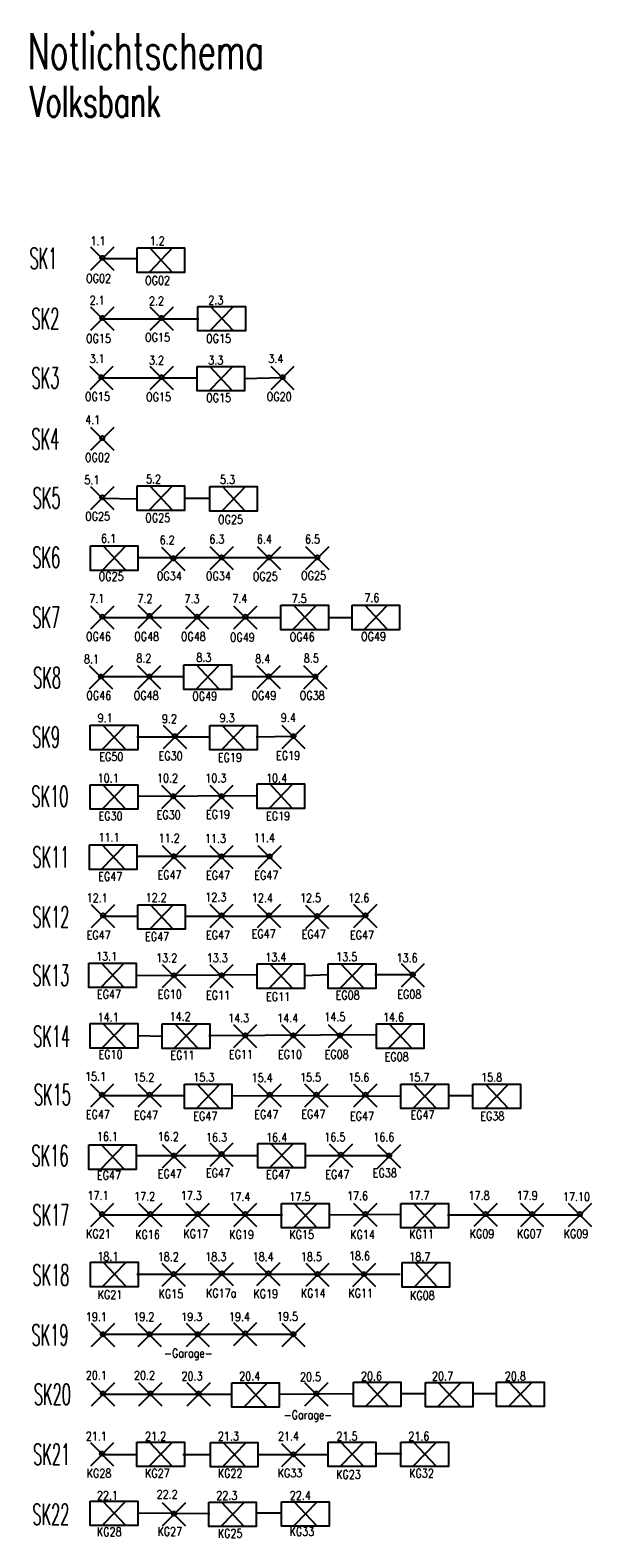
# Model space of a CAD drawing. Extents: x 27 to 123, y 33 to 285.
import ezdxf

# ---------------------------------------------------------------- set-up
doc = ezdxf.new("R2010")
doc.units = 0
doc.layers.add('1', color=250, linetype='Continuous')
doc.styles.add('ROMANS', font='romans__.ttf')

# ---------------------------------------------------------------- blocks, each defined once
blk = doc.blocks.new('CROSS')
at = {"layer": '1', "color": 0, "linetype": 'Continuous'}
for p, q in [((0, -12.7), (0, 12.7)), ((0, 12.7), (0, -12.7)), ((-12.7, 0), (12.7, 0)), ((12.7, 0), (-12.7, 0))]:
    blk.add_line(p, q, dxfattribs=at)

msp = doc.modelspace()

# ---------------------------------------------------------------- linework, layer by layer
at = {"layer": '1', "color": 250, "linetype": 'Continuous'}
for p, q in [((46.95, 248.98), (50.66, 245.01)), ((46.95, 245.01), (50.79, 248.98)), ((39.15, 247.19), (44.84, 247.19)), ((57.14, 239.19), (60.84, 235.22)), ((57.14, 235.22), (60.98, 239.19)), ((38.88, 237.14), (48.81, 237.14)), ((48.94, 237.14), (55.16, 237.14)), ((38.75, 227.22), (54.89, 227.22)), ((57.01, 229.14), (60.71, 225.17)), ((57.01, 225.17), (60.84, 229.14)), ((69.05, 227.22), (62.83, 227.09)), ((38.88, 207.11), (44.84, 206.98)), ((46.95, 209.16), (50.66, 205.19)), ((46.95, 205.19), (50.79, 209.16)), ((52.91, 207.11), (57.14, 207.11)), ((59.12, 209.03), (62.83, 205.06)), ((59.12, 205.06), (62.96, 209.03)), ((39.15, 199.1), (42.85, 195.14)), ((39.15, 195.14), (42.98, 199.1)), ((44.97, 197.19), (74.73, 197.19)), ((38.75, 187.13), (68.91, 187.13)), ((71.03, 189.18), (74.73, 185.21)), ((71.03, 185.21), (74.87, 189.18)), ((76.98, 187.13), (80.82, 187.13)), ((82.94, 189.18), (86.64, 185.21)), ((82.94, 185.21), (86.77, 189.18)), ((38.67, 177.26), (52.56, 177.26)), ((54.81, 179.18), (58.51, 175.21)), ((54.81, 175.21), (58.65, 179.18)), ((60.63, 177.26), (74.79, 177.26)), ((39.13, 169.09), (42.83, 165.12)), ((39.13, 165.12), (42.96, 169.09)), ((44.82, 167.13), (56.99, 167.13)), ((59.1, 169.05), (62.81, 165.08)), ((59.1, 165.08), (62.94, 169.05)), ((64.79, 167.13), (71.01, 167.27)), ((39.13, 159.13), (42.83, 155.16)), ((39.13, 155.16), (42.96, 159.13)), ((67.04, 159.26), (70.74, 155.29)), ((67.04, 155.29), (70.88, 159.26)), ((44.95, 157.21), (65.06, 157.34)), ((38.99, 149.07), (42.7, 145.11)), ((38.99, 145.11), (42.83, 149.07)), ((44.82, 147.16), (67.04, 147.16)), ((47.06, 139.05), (50.77, 135.08)), ((47.06, 135.08), (50.9, 139.05)), ((38.99, 137.15), (45.08, 137.15)), ((52.75, 137.15), (82.78, 137.15)), ((38.86, 129.28), (42.57, 125.31)), ((38.86, 125.31), (42.7, 129.28)), ((67.04, 129.15), (70.74, 125.18)), ((67.04, 125.18), (70.88, 129.15)), ((78.95, 129.15), (82.65, 125.18)), ((78.95, 125.18), (82.78, 129.15)), ((44.55, 127.23), (65.06, 127.36)), ((72.86, 127.23), (76.83, 127.36)), ((84.63, 127.36), (90.59, 127.36)), ((39.13, 119.16), (42.83, 115.19)), ((39.13, 115.19), (42.96, 119.16)), ((51.17, 119.09), (54.87, 115.13)), ((51.17, 115.13), (55, 119.09)), ((87.02, 119.09), (90.72, 115.13)), ((87.02, 115.13), (90.85, 119.09)), ((44.95, 117.18), (49.05, 117.04)), ((56.85, 117.18), (84.9, 117.31)), ((54.87, 109.04), (58.57, 105.07)), ((54.87, 105.07), (58.71, 109.04)), ((91.12, 109.04), (94.82, 105.07)), ((91.12, 105.07), (94.95, 109.04)), ((103.16, 109.04), (106.86, 105.07)), ((103.16, 105.07), (106.99, 109.04)), ((38.99, 107.12), (52.88, 107.12)), ((60.69, 107.12), (89, 106.99)), ((96.94, 107.12), (101.04, 107.12)), ((38.86, 98.85), (42.57, 94.88)), ((38.86, 94.88), (42.7, 98.85)), ((67.17, 99.11), (70.88, 95.15)), ((67.17, 95.15), (71.01, 99.11)), ((44.55, 97.06), (65.06, 97.06)), ((72.86, 97.06), (86.88, 97.06)), ((71.14, 89.06), (74.85, 85.09)), ((71.14, 85.09), (74.98, 89.06)), ((91.12, 89.06), (94.82, 85.09)), ((91.12, 85.09), (94.95, 89.06)), ((38.86, 87.14), (69.16, 87.14)), ((77.09, 87.14), (89, 87.27)), ((96.81, 87.14), (111.62, 87.14)), ((110.88, 87.14), (118.69, 87.14)), ((39.18, 79.2), (42.89, 75.24)), ((39.18, 75.24), (43.02, 79.2)), ((91.3, 79.14), (95.01, 75.17)), ((91.3, 75.17), (95.14, 79.14)), ((44.82, 77.22), (88.87, 77.22)), ((38.99, 67.16), (70.88, 67.16)), ((62.81, 59.03), (66.51, 55.06)), ((62.81, 55.06), (66.64, 59.03)), ((83.18, 59.16), (86.88, 55.19)), ((83.18, 55.19), (87.02, 59.16)), ((95.22, 59.09), (98.92, 55.12)), ((95.22, 55.12), (99.05, 59.09)), ((107.12, 59.16), (110.83, 55.19)), ((107.12, 55.19), (110.96, 59.16)), ((38.99, 57.11), (60.69, 57.11)), ((68.5, 57.11), (81.06, 57.24)), ((89.13, 57.24), (93.23, 57.24)), ((101.04, 57.24), (105.01, 57.24)), ((46.93, 49.11), (50.64, 45.14)), ((46.93, 45.14), (50.77, 49.11)), ((59.23, 49.04), (62.94, 45.07)), ((59.23, 45.07), (63.07, 49.04)), ((78.95, 49.11), (82.65, 45.14)), ((78.95, 45.14), (82.78, 49.11)), ((91.12, 49.11), (94.82, 45.14)), ((91.12, 45.14), (94.95, 49.11)), ((38.86, 47.05), (44.82, 47.05)), ((52.49, 47.05), (57.12, 47.05)), ((65.19, 47.05), (76.83, 47.05)), ((84.63, 47.19), (89.13, 47.19)), ((39.13, 39.24), (42.83, 35.28)), ((39.13, 35.28), (42.96, 39.24)), ((58.97, 39.05), (62.67, 35.08)), ((58.97, 35.08), (62.81, 39.05)), ((71.14, 39.11), (74.85, 35.14)), ((71.14, 35.14), (74.98, 39.11)), ((45.08, 37.26), (56.99, 37.13)), ((64.79, 37.26), (68.76, 37.26))]:
    msp.add_line(p, q, dxfattribs=at)
for points in [[(44.84, 248.98), (52.77, 248.98), (52.77, 244.88), (44.84, 244.88)], [(55.02, 239.19), (62.96, 239.19), (62.96, 235.09), (55.02, 235.09)], [(54.89, 229.14), (62.83, 229.14), (62.83, 225.04), (54.89, 225.04)], [(44.84, 209.16), (52.77, 209.16), (52.77, 205.06), (44.84, 205.06)], [(57.01, 209.03), (64.95, 209.03), (64.95, 204.92), (57.01, 204.92)], [(37.03, 199.1), (44.97, 199.1), (44.97, 195), (37.03, 195)], [(68.91, 189.18), (76.85, 189.18), (76.85, 185.08), (68.91, 185.08)], [(80.82, 189.18), (88.76, 189.18), (88.76, 185.08), (80.82, 185.08)], [(52.69, 179.18), (60.63, 179.18), (60.63, 175.07), (52.69, 175.07)], [(37.01, 169.09), (44.95, 169.09), (44.95, 164.99), (37.01, 164.99)], [(56.99, 169.05), (64.92, 169.05), (64.92, 164.95), (56.99, 164.95)], [(37.01, 159.13), (44.95, 159.13), (44.95, 155.03), (37.01, 155.03)], [(64.92, 159.26), (72.86, 159.26), (72.86, 155.16), (64.92, 155.16)], [(36.88, 149.07), (44.82, 149.07), (44.82, 144.97), (36.88, 144.97)], [(44.95, 139.05), (52.88, 139.05), (52.88, 134.95), (44.95, 134.95)], [(36.75, 129.28), (44.68, 129.28), (44.68, 125.18), (36.75, 125.18)], [(64.92, 129.15), (72.86, 129.15), (72.86, 125.05), (64.92, 125.05)], [(76.83, 129.15), (84.77, 129.15), (84.77, 125.05), (76.83, 125.05)], [(37.01, 119.16), (44.95, 119.16), (44.95, 115.06), (37.01, 115.06)], [(49.05, 119.09), (56.99, 119.09), (56.99, 114.99), (49.05, 114.99)], [(84.9, 119.09), (92.84, 119.09), (92.84, 114.99), (84.9, 114.99)], [(52.75, 109.04), (60.69, 109.04), (60.69, 104.94), (52.75, 104.94)], [(89, 109.04), (96.94, 109.04), (96.94, 104.94), (89, 104.94)], [(101.04, 109.04), (108.98, 109.04), (108.98, 104.94), (101.04, 104.94)], [(36.75, 98.85), (44.68, 98.85), (44.68, 94.75), (36.75, 94.75)], [(65.06, 99.11), (72.99, 99.11), (72.99, 95.01), (65.06, 95.01)], [(69.02, 89.06), (76.96, 89.06), (76.96, 84.96), (69.02, 84.96)], [(89, 89.06), (96.94, 89.06), (96.94, 84.96), (89, 84.96)], [(37.06, 79.2), (45, 79.2), (45, 75.1), (37.06, 75.1)], [(89.19, 79.14), (97.13, 79.14), (97.13, 75.04), (89.19, 75.04)], [(60.69, 59.03), (68.63, 59.03), (68.63, 54.93), (60.69, 54.93)], [(81.06, 59.16), (89, 59.16), (89, 55.06), (81.06, 55.06)], [(93.1, 59.09), (101.04, 59.09), (101.04, 54.99), (93.1, 54.99)], [(105.01, 59.16), (112.95, 59.16), (112.95, 55.06), (105.01, 55.06)], [(44.82, 49.11), (52.75, 49.11), (52.75, 45), (44.82, 45)], [(57.12, 49.04), (65.06, 49.04), (65.06, 44.94), (57.12, 44.94)], [(76.83, 49.11), (84.77, 49.11), (84.77, 45), (76.83, 45)], [(89, 49.11), (96.94, 49.11), (96.94, 45), (89, 45)], [(37.01, 39.24), (44.95, 39.24), (44.95, 35.14), (37.01, 35.14)], [(56.85, 39.05), (64.79, 39.05), (64.79, 34.95), (56.85, 34.95)], [(69.02, 39.11), (76.96, 39.11), (76.96, 35.01), (69.02, 35.01)]]:
    msp.add_lwpolyline(points, close=True, dxfattribs=at)
for centre in [(39.02, 247.33), (39.02, 237.27), (48.94, 237.27), (38.88, 227.35), (48.94, 227.35), (69.18, 227.35), (39.02, 217.16), (39.01, 207.24), (50.92, 197.05), (58.99, 197.19), (66.93, 197.19), (75, 197.19), (39.02, 187.26), (46.95, 187.39), (54.89, 187.26), (62.95, 187.25), (38.8, 177.25), (46.87, 177.25), (66.85, 177.26), (74.65, 177.25), (51.17, 167.27), (71.01, 167.27), (50.9, 157.21), (58.97, 157.21), (51.03, 147.16), (58.96, 147.15), (67.03, 147.15), (39.13, 137.26), (58.97, 137.28), (66.91, 137.28), (74.97, 137.15), (83.05, 137.28), (51.03, 127.23), (58.97, 127.23), (90.98, 127.36), (62.93, 117.17), (71, 117.17), (78.81, 117.18), (38.99, 107.25), (46.93, 107.25), (67.04, 107.25), (74.85, 107.25), (83.05, 107.25), (51.03, 97.06), (58.97, 97.33), (78.95, 97.2), (87.02, 97.06), (38.99, 87.27), (47.06, 87.27), (54.99, 87.27), (62.93, 87.27), (83.05, 87.27), (103.16, 87.27), (110.95, 87.27), (118.95, 87.27), (50.96, 77.22), (59.03, 77.35), (66.82, 77.35), (75.03, 77.22), (82.83, 77.21), (39.12, 67.16), (46.93, 67.16), (55, 67.16), (62.93, 67.29), (71.01, 67.16), (39.12, 57.23), (47.06, 57.24), (55.13, 57.23), (74.84, 57.23), (38.99, 47.18), (71, 47.05), (51.03, 37.13)]:
    msp.add_circle(centre, 0.356, dxfattribs=at)

# ---------------------------------------------------------------- block references
at = {"layer": '1', "color": 250, "linetype": 'Continuous', "xscale": 0.2132412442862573, "yscale": 0.2132412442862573, "rotation": 315}
for p in [(39.02, 247.19), (39.02, 237.14), (48.94, 237.14), (38.88, 227.22), (48.94, 227.22), (69.18, 227.22), (39.02, 217.03), (39.01, 207.1), (50.92, 196.92), (58.99, 197.05), (66.93, 197.05), (75, 197.05), (39.02, 187.13), (46.95, 187.26), (54.89, 187.13), (62.95, 187.12), (38.8, 177.12), (46.87, 177.12), (66.85, 177.13), (74.65, 177.12), (51.17, 167.13), (71.01, 167.13), (50.9, 157.08), (58.97, 157.08), (51.03, 147.02), (58.96, 147.02), (67.03, 147.02), (39.13, 137.13), (58.97, 137.15), (66.91, 137.15), (74.97, 137.01), (83.05, 137.15), (51.03, 127.1), (58.97, 127.1), (90.98, 127.23), (62.93, 117.04), (71, 117.04), (78.81, 117.04), (38.99, 107.12), (46.93, 107.12), (67.04, 107.12), (74.85, 107.12), (83.05, 107.12), (58.97, 97.2), (51.03, 96.92), (78.95, 97.06), (87.02, 96.93), (38.99, 87.13), (47.06, 87.13), (54.99, 87.13), (62.93, 87.13), (83.05, 87.14), (103.16, 87.14), (110.95, 87.13), (118.95, 87.13), (50.96, 77.09), (59.03, 77.22), (66.82, 77.21), (75.03, 77.09), (82.83, 77.08), (39.12, 67.02), (46.93, 67.02), (55, 67.03), (62.93, 67.16), (71.01, 67.03), (39.12, 57.1), (47.06, 57.11), (55.13, 57.1), (74.84, 57.1), (38.99, 47.05), (71, 46.92), (51.03, 37)]:
    msp.add_blockref('CROSS', p, dxfattribs=at)

# ---------------------------------------------------------------- texts
at = {"layer": '1', "color": 3, "linetype": 'Continuous', "style": 'ROMANS', "width": 0.643923}
msp.add_text('Notlichtschema', height=5.99, dxfattribs=at).set_placement((26.59, 278.93))
at = {"layer": '1', "color": 250, "linetype": 'Continuous', "style": 'ROMANS'}
for s, height, width, p in [('Volksbank', 5.182, 0.643923, (26.94, 270.92)), ('1.1', 1.44, 0.816125, (37.03, 249.45)), ('1.2', 1.44, 0.816125, (46.95, 249.44)), ('SK1', 3.518, 0.506661, (26.85, 245.47)), ('OG02', 1.44, 0.816125, (36.3, 243.17)), ('OG02', 1.44, 0.816125, (46.16, 242.83)), ('2.1', 1.44, 0.816125, (36.9, 239.52)), ('2.2', 1.44, 0.816125, (46.82, 239.39)), ('2.3', 1.44, 0.816125, (56.74, 239.52)), ('SK2', 3.518, 0.506661, (27.18, 235.38)), ('OG15', 1.44, 0.816125, (46.16, 233.3)), ('OG15', 1.44, 0.816125, (36.28, 233.11)), ('OG15', 1.44, 0.816125, (56.39, 233.11)), ('3.1', 1.44, 0.816125, (36.9, 229.73)), ('3.2', 1.44, 0.816125, (46.82, 229.47)), ('3.3', 1.44, 0.816125, (56.74, 229.47)), ('3.4', 1.44, 0.816125, (66.8, 229.73)), ('SK3', 3.518, 0.506661, (27.18, 225.46)), ('OG15', 1.44, 0.816125, (36.11, 223.38)), ('OG15', 1.44, 0.816125, (46.34, 223.32)), ('OG15', 1.44, 0.816125, (56.39, 223.19)), ('OG20', 1.44, 0.816125, (66.53, 223.38)), ('4.1', 1.44, 0.816125, (36.15, 219.49)), ('SK4', 3.518, 0.506661, (27.18, 215.27)), ('OG02', 1.44, 0.816125, (36.11, 213.2)), ('5.1', 1.44, 0.816125, (36.02, 209.43)), ('5.2', 1.44, 0.816125, (46.34, 209.56)), ('5.3', 1.44, 0.816125, (58.73, 209.49)), ('SK5', 3.518, 0.506661, (27.37, 205.39)), ('OG25', 1.44, 0.816125, (36.15, 203.34)), ('OG25', 1.44, 0.816125, (46.2, 203.08)), ('OG25', 1.44, 0.816125, (58.37, 202.82)), ('6.1', 1.44, 0.816125, (38.82, 199.64)), ('6.2', 1.44, 0.816125, (48.61, 199.38)), ('6.3', 1.44, 0.816125, (56.94, 199.51)), ('6.4', 1.44, 0.816125, (64.88, 199.51)), ('6.5', 1.44, 0.816125, (72.95, 199.51)), ('SK6', 3.518, 0.506661, (27.31, 195.43)), ('OG25', 1.44, 0.816125, (38.4, 193.29)), ('OG34', 1.44, 0.816125, (48.14, 193.35)), ('OG34', 1.44, 0.816125, (56.35, 193.35)), ('OG25', 1.44, 0.816125, (64.2, 193.29)), ('OG25', 1.44, 0.816125, (72.27, 193.42)), ('7.1', 1.44, 0.816125, (36.83, 189.58)), ('7.2', 1.44, 0.816125, (44.9, 189.58)), ('7.3', 1.44, 0.816125, (52.77, 189.51)), ('7.4', 1.44, 0.816125, (60.78, 189.58)), ('7.5', 1.44, 0.816125, (70.7, 189.58)), ('7.6', 1.44, 0.816125, (82.87, 189.71)), ('SK7', 3.518, 0.506661, (27.31, 185.37)), ('OG46', 1.44, 0.816125, (36.28, 183.23)), ('OG48', 1.44, 0.816125, (44.35, 183.23)), ('OG48', 1.44, 0.816125, (52.16, 183.23)), ('OG49', 1.44, 0.816125, (60.36, 183.1)), ('OG46', 1.44, 0.816125, (70.37, 183.16)), ('OG49', 1.44, 0.816125, (82.32, 183.23)), ('8.1', 1.44, 0.816125, (35.94, 179.45)), ('8.2', 1.44, 0.816125, (44.69, 179.58)), ('8.3', 1.44, 0.816125, (54.74, 179.71)), ('8.4', 1.44, 0.816125, (64.6, 179.51)), ('8.5', 1.44, 0.816125, (72.74, 179.58)), ('SK8', 3.518, 0.506661, (27.45, 175.31)), ('OG46', 1.44, 0.816125, (36.33, 173.36)), ('OG48', 1.44, 0.816125, (44.27, 173.36)), ('OG49', 1.44, 0.816125, (54.06, 173.23)), ('OG49', 1.44, 0.816125, (63.98, 173.36)), ('OG38', 1.44, 0.816125, (72.05, 173.36)), ('9.1', 1.44, 0.816125, (38.24, 169.59)), ('9.2', 1.44, 0.816125, (48.98, 169.46)), ('9.3', 1.44, 0.816125, (58.64, 169.59)), ('9.4', 1.44, 0.816125, (68.89, 169.65)), ('SK9', 3.518, 0.506661, (27.29, 165.37)), ('EG50', 1.44, 0.816125, (38.51, 163.11)), ('EG30', 1.44, 0.816125, (48.43, 163.24)), ('EG19', 1.44, 0.816125, (58.35, 162.97)), ('EG19', 1.44, 0.816125, (68.1, 163.3)), ('SK10', 3.518, 0.506661, (27.16, 155.45)), ('10.1', 1.44, 0.816125, (38.24, 159.53)), ('10.2', 1.44, 0.816125, (48.17, 159.53)), ('10.3', 1.44, 0.816125, (56.24, 159.53)), ('10.4', 1.44, 0.816125, (66.42, 159.53)), ('EG30', 1.44, 0.816125, (38.38, 153.18)), ('EG30', 1.44, 0.816125, (48.12, 153.37)), ('EG19', 1.44, 0.816125, (56.37, 153.45)), ('EG19', 1.44, 0.816125, (66.42, 153.18)), ('11.1', 1.44, 0.816125, (38.38, 149.61)), ('11.2', 1.44, 0.816125, (48.43, 149.48)), ('11.3', 1.44, 0.816125, (56.19, 149.41)), ('11.4', 1.44, 0.816125, (64.39, 149.54)), ('SK11', 3.518, 0.506661, (27.32, 145.27)), ('EG47', 1.44, 0.816125, (38.33, 143.06)), ('EG47', 1.44, 0.816125, (48.25, 143.32)), ('EG47', 1.44, 0.816125, (56.37, 143.26)), ('EG47', 1.44, 0.816125, (64.44, 143.26)), ('SK12', 3.518, 0.506661, (27.32, 135.26)), ('12.1', 1.44, 0.816125, (36.39, 139.47)), ('12.2', 1.44, 0.816125, (46.27, 139.53)), ('12.3', 1.44, 0.816125, (56.24, 139.61)), ('12.4', 1.44, 0.816125, (64.04, 139.47)), ('12.5', 1.44, 0.816125, (72.11, 139.47)), ('12.6', 1.44, 0.816125, (80.18, 139.47)), ('EG47', 1.44, 0.816125, (36.39, 133.26)), ('EG47', 1.44, 0.816125, (46.18, 132.99)), ('EG47', 1.44, 0.816125, (56.37, 133.26)), ('EG47', 1.44, 0.816125, (64, 133.45)), ('EG47', 1.44, 0.816125, (72.38, 133.39)), ('EG47', 1.44, 0.816125, (80.45, 133.26)), ('SK13', 3.518, 0.506661, (27.32, 125.47)), ('13.1', 1.44, 0.816125, (37.98, 129.69)), ('13.2', 1.44, 0.816125, (48.03, 129.42)), ('13.3', 1.44, 0.816125, (56.5, 129.42)), ('13.4', 1.44, 0.816125, (66.29, 129.55)), ('13.5', 1.44, 0.816125, (78.15, 129.61)), ('13.6', 1.44, 0.816125, (88.25, 129.42)), ('EG47', 1.44, 0.816125, (38.11, 123.34)), ('EG10', 1.44, 0.816125, (48.3, 123.34)), ('EG11', 1.44, 0.816125, (56.37, 123.2)), ('EG11', 1.44, 0.816125, (66.42, 122.94)), ('EG08', 1.44, 0.816125, (78.06, 123.2)), ('EG08', 1.44, 0.816125, (88.38, 123.34)), ('SK14', 3.518, 0.506661, (27.45, 115.28)), ('14.1', 1.44, 0.816125, (38.24, 119.5)), ('14.2', 1.44, 0.816125, (50.28, 119.63)), ('14.3', 1.44, 0.816125, (60.07, 119.37)), ('14.4', 1.44, 0.816125, (68.27, 119.37)), ('14.5', 1.44, 0.816125, (76.17, 119.56)), ('14.6', 1.44, 0.816125, (86, 119.5)), ('EG10', 1.44, 0.816125, (38.38, 113.28)), ('EG11', 1.44, 0.816125, (50.42, 113.15)), ('EG11', 1.44, 0.816125, (60.2, 113.28)), ('EG10', 1.44, 0.816125, (68.41, 113.28)), ('EG08', 1.44, 0.816125, (76.21, 113.28)), ('EG08', 1.44, 0.816125, (86.27, 112.88)), ('SK15', 3.518, 0.506661, (27.58, 105.5)), ('15.1', 1.44, 0.816125, (36.13, 109.58)), ('15.2', 1.44, 0.816125, (44.2, 109.44)), ('15.3', 1.44, 0.816125, (54.25, 109.44)), ('15.4', 1.44, 0.816125, (64, 109.37)), ('15.5', 1.44, 0.816125, (72.11, 109.44)), ('15.6', 1.44, 0.816125, (80.18, 109.44)), ('15.7', 1.44, 0.816125, (90.24, 109.44)), ('15.8', 1.44, 0.816125, (102.41, 109.44)), ('EG47', 1.44, 0.816125, (36.26, 103.23)), ('EG47', 1.44, 0.816125, (44.33, 103.09)), ('EG47', 1.44, 0.816125, (54.25, 102.96)), ('EG47', 1.44, 0.816125, (64.44, 103.23)), ('EG47', 1.44, 0.816125, (72.33, 103.29)), ('EG47', 1.44, 0.816125, (80.45, 102.96)), ('EG47', 1.44, 0.816125, (90.59, 103.15)), ('EG38', 1.44, 0.816125, (102.27, 102.96)), ('16.1', 1.44, 0.816125, (38.11, 99.52)), ('16.2', 1.44, 0.816125, (48.3, 99.52)), ('SK16', 3.518, 0.506661, (27.18, 95.3)), ('16.3', 1.44, 0.816125, (56.37, 99.39)), ('16.4', 1.44, 0.816125, (66.42, 99.39)), ('16.5', 1.44, 0.816125, (76.17, 99.44)), ('16.6', 1.44, 0.816125, (84.37, 99.44)), ('EG47', 1.44, 0.816125, (38.11, 93.04)), ('EG47', 1.44, 0.816125, (48.3, 93.3)), ('EG47', 1.44, 0.816125, (56.37, 93.43)), ('EG47', 1.44, 0.816125, (66.42, 93.17)), ('EG47', 1.44, 0.816125, (76.34, 93.17)), ('EG38', 1.44, 0.816125, (84.28, 93.43)), ('17.1', 1.44, 0.816125, (36.54, 89.65)), ('17.2', 1.44, 0.816125, (44.34, 89.52)), ('17.3', 1.44, 0.816125, (52.15, 89.65)), ('17.4', 1.44, 0.816125, (60.26, 89.46)), ('17.5', 1.44, 0.816125, (70.31, 89.46)), ('17.6', 1.44, 0.816125, (79.97, 89.6)), ('17.7', 1.44, 0.816125, (90.25, 89.65)), ('17.8', 1.44, 0.816125, (100.3, 89.65)), ('17.9', 1.44, 0.816125, (108.37, 89.65)), ('17.10', 1.44, 0.816125, (116.09, 89.46)), ('SK17', 3.518, 0.506661, (27.32, 85.38)), ('KG21', 1.44, 0.816125, (36.31, 83.25)), ('KG16', 1.44, 0.816125, (44.52, 83.11)), ('KG17', 1.44, 0.816125, (52.59, 83.25)), ('KG19', 1.44, 0.816125, (60.26, 83.11)), ('KG15', 1.44, 0.816125, (70.31, 83.11)), ('KG14', 1.44, 0.816125, (80.5, 83.11)), ('KG11', 1.44, 0.816125, (90.38, 83.17)), ('KG09', 1.44, 0.816125, (100.48, 83.25)), ('KG07', 1.44, 0.816125, (108.41, 83.25)), ('KG09', 1.44, 0.816125, (116.22, 83.25)), ('18.1', 1.44, 0.816125, (38.2, 79.47)), ('18.2', 1.44, 0.816125, (48.3, 79.41)), ('18.3', 1.44, 0.816125, (56.24, 79.41)), ('18.4', 1.44, 0.816125, (64.17, 79.41)), ('18.5', 1.44, 0.816125, (72.24, 79.41)), ('18.6', 1.44, 0.816125, (80.31, 79.54)), ('18.7', 1.44, 0.816125, (90.37, 79.41)), ('SK18', 3.518, 0.506661, (27.32, 75.33)), ('KG21', 1.44, 0.816125, (38.24, 73.06)), ('KG15', 1.44, 0.816125, (48.43, 73.19)), ('KG17a', 1.44, 0.816125, (56.37, 73.32)), ('KG19', 1.44, 0.816125, (64.31, 73.19)), ('KG14', 1.44, 0.816125, (72.24, 73.32)), ('KG11', 1.44, 0.816125, (80.18, 73.32)), ('KG08', 1.44, 0.816125, (90.5, 72.93)), ('19.1', 1.44, 0.816125, (36.26, 69.35)), ('19.2', 1.44, 0.816125, (44.2, 69.35)), ('19.3', 1.338, 0.87877, (52.22, 69.41)), ('19.4', 1.44, 0.816125, (60.2, 69.35)), ('19.5', 1.44, 0.816125, (68.23, 69.41)), ('SK19', 3.518, 0.506661, (27.18, 65.27)), ('-Garage-', 1.44, 0.816125, (49.36, 63.27)), ('20.1', 1.44, 0.816125, (36.26, 59.56)), ('20.2', 1.44, 0.816125, (44.33, 59.56)), ('20.3', 1.44, 0.816125, (52.27, 59.43)), ('20.4', 1.44, 0.816125, (61.92, 59.43)), ('20.5', 1.44, 0.816125, (72.11, 59.3)), ('20.6', 1.44, 0.816125, (82.3, 59.43)), ('20.7', 1.44, 0.816125, (94.2, 59.43)), ('20.8', 1.44, 0.816125, (106.37, 59.43)), ('SK20', 3.518, 0.506661, (27.58, 55.35)), ('-Garage-', 1.44, 0.816125, (69.38, 52.95)), ('21.1', 1.44, 0.816125, (36.26, 49.37)), ('21.2', 1.44, 0.816125, (46.18, 49.37)), ('21.3', 1.44, 0.816125, (58.35, 49.37)), ('21.4', 1.44, 0.816125, (68.41, 49.37)), ('21.5', 1.44, 0.816125, (78.2, 49.37)), ('21.6', 1.44, 0.816125, (90.24, 49.37)), ('SK21', 3.518, 0.506661, (27.45, 45.3)), ('KG28', 1.44, 0.816125, (36.39, 43.16)), ('KG27', 1.44, 0.816125, (46.18, 43.16)), ('KG22', 1.44, 0.816125, (58.35, 43.16)), ('KG33', 1.44, 0.816125, (68.36, 43.21)), ('KG23', 1.44, 0.816125, (78.15, 42.95)), ('KG32', 1.44, 0.816125, (90.37, 43.16)), ('22.1', 1.44, 0.816125, (38.11, 39.45)), ('22.2', 1.44, 0.816125, (48.12, 39.64)), ('22.3', 1.44, 0.816125, (58.09, 39.45)), ('22.4', 1.44, 0.816125, (70.39, 39.45)), ('SK22', 3.518, 0.506661, (27.32, 35.24)), ('KG28', 1.44, 0.816125, (38.11, 33.37)), ('KG27', 1.44, 0.816125, (48.25, 33.42)), ('KG25', 1.44, 0.816125, (58.35, 33.1)), ('KG33', 1.44, 0.816125, (70.35, 33.42))]:
    msp.add_text(s, height=height, dxfattribs=dict(at, width=width)).set_placement(p)

doc.saveas('drawing.dxf')
